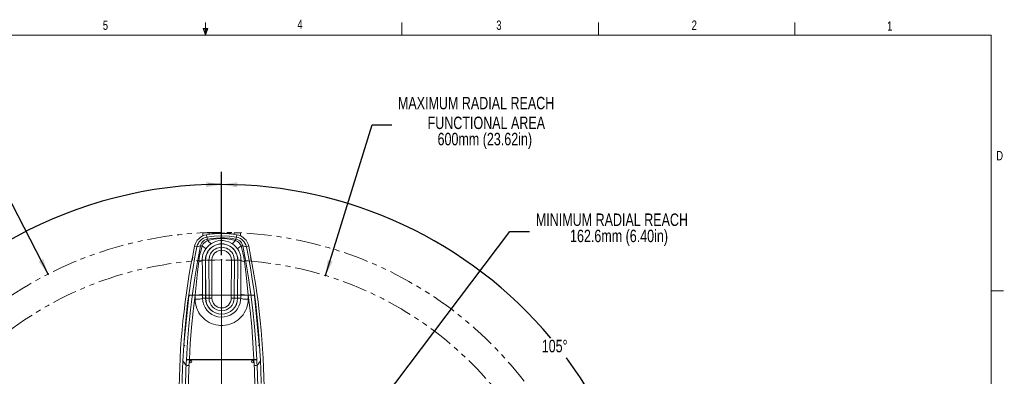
# Model space of a CAD drawing. Extents: x 13 to 426, y 7 to 274.
# Tile 14 of 14: x 169 to 419, y 183 to 274. Entities that reach past the tile are written whole.
import ezdxf

# ---------------------------------------------------------------- set-up
doc = ezdxf.new("R2010")
doc.units = 0
doc.header["$MEASUREMENT"] = 0
doc.header["$PDSIZE"] = -1
doc.linetypes.add('PHANTOM', pattern=[12.7, 6.35, -1.27, 1.27, -1.27, 1.27, -1.27])
doc.styles.add('SLDTEXTSTYLE0', font='txt', dxfattribs={"width": 0.75})
doc.dimstyles.new('SLDDIMSTYLE0', dxfattribs={"dimtxt": 4.233333, "dimasz": 3.9624, "dimexe": 3.175, "dimexo": 0.0625, "dimgap": 1.058333, "dimtad": 0, "dimtih": 1, "dimtoh": 1, "dimdec": 0, "dimlfac": 6.666667, "dimzin": 12, "dimdsep": 46, "dimtxsty": 'Standard', "dimsah": 1, "dimcen": 0.09, "dimclrd": 7, "dimclre": 7, "dimclrt": 7, "dimadec": 0, "dimazin": 0, "dimtfac": 1, "dimtofl": 0, "dimtmove": 0, "dimatfit": 3, "dimfxl": 1, "dimtolj": 1, "dimtzin": 12, "dimarcsym": 0})
doc.dimstyles.new('SLDDIMSTYLE1', dxfattribs={"dimtxt": 4.233333, "dimasz": 3.9624, "dimexe": 3.175, "dimexo": 0.0625, "dimgap": 1.058333, "dimtad": 0, "dimtih": 1, "dimtoh": 1, "dimdec": 0, "dimlfac": 6.666667, "dimzin": 12, "dimdsep": 46, "dimtxsty": 'Standard', "dimsah": 1, "dimcen": 0.09, "dimclrd": 7, "dimclre": 7, "dimclrt": 7, "dimadec": 0, "dimazin": 0, "dimtfac": 1, "dimtdec": 4, "dimtofl": 0, "dimtmove": 0, "dimatfit": 3, "dimfxl": 1, "dimtolj": 1, "dimtzin": 12, "dimarcsym": 0})
doc.dimstyles.new('SLDDIMSTYLE2', dxfattribs={"dimtxt": 4.233333, "dimasz": 3.9624, "dimexe": 3.175, "dimexo": 0.0625, "dimgap": 1.058333, "dimtad": 0, "dimtih": 1, "dimtoh": 1, "dimdec": 0, "dimlfac": 6.666667, "dimzin": 12, "dimdsep": 46, "dimtxsty": 'Standard', "dimsah": 1, "dimcen": 0.09, "dimclrd": 7, "dimclre": 7, "dimclrt": 7, "dimadec": 0, "dimazin": 0, "dimtfac": 1, "dimtdec": 4, "dimtmove": 0, "dimatfit": 3, "dimfxl": 1, "dimtolj": 1, "dimtzin": 12, "dimarcsym": 0})

# ---------------------------------------------------------------- blocks, each defined once
blk = doc.blocks.new('*D2')
at = {"color": 7}
for p, q in [((163.64, 233.15), (158.64, 233.15)), ((175.82, 209.34), (163.64, 233.15))]:
    blk.add_line(p, q, dxfattribs=at)
for p in [(175.82, 209.34), (220.01, 122.94)]:
    blk.add_point(p, dxfattribs=at)
blk.add_solid([(175.82, 209.34), (174.6, 213.17), (173.43, 212.57)], dxfattribs=at)
at = {"color": 7, "char_height": 3.175, "attachment_point": 7, "style": 'SLDTEXTSTYLE0'}
for s, insert in [('MAXIMUM INTRUSION', (113.68, 237.07)), ('CONTACT RADIUS', (117.63, 232.02)), ('647mm (25.50in)', (119.14, 226.98))]:
    blk.add_mtext(s, dxfattribs=dict(at, insert=insert))
blk = doc.blocks.new('*D3')
at = {"color": 7}
for p, q in [((246.48, 208.96), (258.31, 247.42)), ((258.31, 247.42), (263.31, 247.42))]:
    blk.add_line(p, q, dxfattribs=at)
for p in [(246.48, 208.96), (220.01, 122.94)]:
    blk.add_point(p, dxfattribs=at)
blk.add_solid([(246.48, 208.96), (248.28, 212.55), (247.01, 212.94)], dxfattribs=at)
at = {"color": 7, "char_height": 3.175, "attachment_point": 7, "style": 'SLDTEXTSTYLE0'}
for s, insert in [('MAXIMUM RADIAL REACH', (264.9, 251.33)), ('FUNCTIONAL AREA', (272.46, 246.29)), ('600mm (23.62in)', (274.99, 241.24))]:
    blk.add_mtext(s, dxfattribs=dict(at, insert=insert))
blk = doc.blocks.new('*D4')
at = {"color": 7}
for p, q in [((234.71, 142.4), (293.43, 220.19)), ((293.43, 220.19), (298.43, 220.19))]:
    blk.add_line(p, q, dxfattribs=at)
for p in [(234.71, 142.4), (205.31, 103.47)]:
    blk.add_point(p, dxfattribs=at)
blk.add_solid([(234.71, 142.4), (237.62, 145.17), (236.57, 145.96)], dxfattribs=at)
at = {"color": 7, "char_height": 3.175, "attachment_point": 7, "style": 'SLDTEXTSTYLE0'}
for s, insert in [('MINIMUM RADIAL REACH', (300.02, 221.58)), ('162.6mm (6.40in)', (308.72, 216.54))]:
    blk.add_mtext(s, dxfattribs=dict(at, insert=insert))
blk = doc.blocks.new('*D5')
at = {"color": 7}
for p, q in [((220.01, 214.21), (220.01, 235.41)), ((125.04, 97.49), (111.37, 93.83))]:
    blk.add_line(p, q, dxfattribs=at)
for start, end in [(90, 147.0965), (150.1921, 195)]:
    blk.add_arc((220.01, 122.94), 109.29, start, end, dxfattribs=at)
for p in [(220.01, 212.94), (220.01, 122.94), (220.01, 122.94), (126.27, 97.82)]:
    blk.add_point(p, dxfattribs=at)
for points in [[(220.01, 232.23), (216.04, 232.82), (216.06, 231.5)], [(114.44, 94.65), (114.13, 98.65), (112.84, 98.34)]]:
    blk.add_solid(points, dxfattribs=at)
at = {"color": 7, "insert": (122.3, 178.66), "char_height": 3.175, "attachment_point": 7, "style": 'SLDTEXTSTYLE0'}
blk.add_mtext('105%%d', dxfattribs=at)
blk = doc.blocks.new('*D6')
at = {"color": 7}
for p, q in [((220.01, 214.21), (220.01, 235.37)), ((314.98, 97.49), (328.61, 93.84))]:
    blk.add_line(p, q, dxfattribs=at)
for start, end in [(39.892, 90), (345, 36.5264)]:
    blk.add_arc((220.01, 122.94), 109.25, start, end, dxfattribs=at)
for p in [(220.01, 212.94), (220.01, 122.94), (220.01, 122.94), (313.75, 97.82)]:
    blk.add_point(p, dxfattribs=at)
for points in [[(220.01, 232.19), (223.96, 231.46), (223.98, 232.78)], [(325.54, 94.66), (327.14, 98.35), (325.86, 98.67)]]:
    blk.add_solid(points, dxfattribs=at)
at = {"color": 7, "insert": (301.52, 189.36), "char_height": 3.175, "attachment_point": 7, "style": 'SLDTEXTSTYLE0'}
blk.add_mtext('105%%d', dxfattribs=at)

msp = doc.modelspace()

# ---------------------------------------------------------------- linework, layer by layer
at = {"color": 7, "linetype": 'Continuous', "lineweight": 0}
for p, q in [((215.93, 270.31), (215.93, 273.48)), ((265.93, 270.31), (265.93, 273.48)), ((315.94, 270.31), (315.94, 273.48)), ((365.94, 270.31), (365.94, 273.48)), ((215.93, 270.31), (215.32, 272.02)), ((215.32, 272.02), (216.5, 272.02)), ((215.93, 270.31), (215.7, 272.02)), ((215.93, 270.31), (216.5, 272.02)), ((215.93, 270.31), (216.19, 272.02)), ((15.91, 270.31), (415.96, 270.31)), ((415.96, 9.96), (415.96, 270.31)), ((220.01, 122.94), (220.01, 212.94)), ((415.96, 205.11), (419.13, 205.11))]:
    msp.add_line(p, q, dxfattribs=at)
at = {"color": 7, "linetype": 'Continuous', "lineweight": 15}
for p, q in [((215.21, 219.08), (215.21, 219.84)), ((216.86, 219.84), (215.21, 219.84)), ((216.26, 218.78), (216.16, 219.38)), ((216.42, 218.28), (216.26, 218.78)), ((216.86, 219.56), (216.86, 219.84)), ((224.81, 219.84), (223.16, 219.84)), ((223.16, 219.56), (223.16, 219.84)), ((223.6, 218.28), (223.76, 218.78)), ((223.76, 218.78), (223.86, 219.38)), ((224.81, 219.08), (224.81, 219.84)), ((213.71, 216.3), (213.11, 216.43)), ((214.63, 216.53), (213.71, 216.3)), ((225.4, 216.53), (226.31, 216.3)), ((226.31, 216.3), (226.91, 216.43)), ((215.89, 212.92), (215.08, 212.92)), ((215.93, 203.17), (215.89, 212.92)), ((216.77, 212.93), (215.92, 212.92)), ((215.92, 212.92), (215.96, 203.17)), ((216.81, 203.18), (216.77, 212.93)), ((217.51, 212.93), (217.55, 203.18)), ((222.47, 203.18), (222.51, 212.93)), ((223.25, 212.93), (223.21, 203.18)), ((223.25, 212.93), (224.1, 212.92)), ((224.07, 203.17), (224.1, 212.92)), ((224.13, 212.92), (224.09, 203.17)), ((224.13, 212.92), (224.94, 212.92)), ((211.64, 203.73), (210.41, 191.31)), ((211.9, 203.99), (211.64, 203.73)), ((228.09, 203.99), (211.9, 203.99)), ((213.26, 202.93), (213.25, 203.98)), ((215.15, 204.22), (215.16, 203.17)), ((215.93, 203.17), (215.16, 203.17)), ((216.81, 203.18), (215.96, 203.17)), ((223.21, 203.18), (224.07, 203.17)), ((224.09, 203.17), (224.86, 203.17)), ((224.86, 203.17), (224.87, 204.22)), ((226.77, 203.98), (226.77, 202.93)), ((228.38, 203.76), (228.09, 203.99)), ((229.61, 191.29), (228.38, 203.76)), ((210.41, 191.31), (210.61, 191.08)), ((229.39, 191.08), (229.61, 191.29)), ((210.14, 187.18), (210.97, 186.07)), ((210.97, 186.07), (210.97, 186.09)), ((211.8, 187.53), (211.8, 187.44)), ((211.8, 187.53), (228.22, 187.53)), ((228.22, 187.44), (211.8, 187.44)), ((228.22, 187.44), (228.22, 187.53)), ((229.05, 186.09), (229.06, 186.07)), ((229.06, 186.07), (229.88, 187.18))]:
    msp.add_line(p, q, dxfattribs=at)
at = {"color": 7, "linetype": 'Continuous', "lineweight": 15, "flags": 128}
for points in [[(213.71, 216.3), (213.86, 216.82), (214.08, 217.26), (214.24, 217.52), (214.42, 217.74), (214.61, 217.94), (214.98, 218.25), (215.39, 218.5), (215.83, 218.67), (216.26, 218.78)], [(214.63, 216.53), (214.63, 216.53), (214.73, 216.89), (214.9, 217.23), (215.12, 217.54), (215.38, 217.8), (215.69, 218.02), (216.03, 218.18), (216.42, 218.28), (216.42, 218.28)], [(216.26, 218.78), (218.13, 219.03), (220.01, 219.11), (221.89, 219.03), (223.76, 218.78)], [(216.42, 218.28), (216.42, 218.28), (217.48, 218.44), (218.55, 218.54), (219.62, 218.59), (220.7, 218.58), (222.15, 218.48), (223.6, 218.28), (223.6, 218.28)], [(216.42, 218.28), (216.44, 218.21), (216.47, 218.07), (216.5, 217.89)], [(216.5, 217.89), (217.93, 218.22), (218.78, 218.34), (219.64, 218.4), (220.51, 218.39), (221.38, 218.32), (222.46, 218.15), (223.52, 217.89)], [(223.6, 218.28), (223.58, 218.21), (223.55, 218.07), (223.52, 217.89)], [(223.6, 218.28), (223.6, 218.28), (223.96, 218.19), (224.3, 218.03), (224.61, 217.83), (224.88, 217.57), (225.1, 217.28), (225.27, 216.95), (225.4, 216.53), (225.4, 216.53)], [(223.76, 218.78), (224.2, 218.67), (224.63, 218.5), (224.84, 218.38), (225.04, 218.25), (225.23, 218.1), (225.42, 217.94), (225.69, 217.63), (225.94, 217.26), (226.16, 216.82), (226.31, 216.3)], [(210.14, 187.18), (210.35, 191.11), (210.63, 194.87), (210.97, 198.47), (211.36, 201.89), (211.79, 205.15), (212.24, 208.18), (212.72, 211.05), (213.21, 213.76), (213.71, 216.3)], [(211.07, 187.49), (211.32, 192.06), (211.65, 196.17), (212.06, 200.26), (212.57, 204.35), (213.16, 208.43), (213.85, 212.49), (214.63, 216.53)], [(214.18, 212.54), (214.32, 213.49), (214.5, 214.43), (214.76, 215.48), (215.08, 216.51)], [(214.63, 216.53), (214.73, 216.54), (214.89, 216.53), (215.08, 216.51)], [(215.08, 216.51), (215.34, 217.02), (215.58, 217.31), (215.88, 217.56), (216.17, 217.75), (216.5, 217.89)], [(215.08, 216.51), (215.44, 216.23), (215.73, 216), (215.91, 215.84), (215.96, 215.77)], [(215.96, 215.77), (215.56, 215.08), (215.26, 214.3), (215.15, 213.79), (215.09, 213.27), (215.08, 212.92)], [(217.4, 217.13), (216.84, 216.73), (216.33, 216.22), (215.96, 215.77)], [(216.5, 217.89), (216.79, 217.54), (217.05, 217.29), (217.26, 217.15), (217.4, 217.13)], [(222.62, 217.13), (221.87, 217.53), (221.05, 217.78), (220.4, 217.88), (219.73, 217.89), (219.07, 217.8), (218.43, 217.63), (217.9, 217.41), (217.4, 217.13)], [(223.52, 217.89), (223.23, 217.54), (222.97, 217.29), (222.76, 217.15), (222.62, 217.13)], [(224.06, 215.76), (223.63, 216.3), (223.12, 216.78), (222.62, 217.13)], [(223.52, 217.89), (224.07, 217.62), (224.36, 217.38), (224.62, 217.1), (224.8, 216.82), (224.95, 216.51)], [(224.95, 216.51), (224.58, 216.23), (224.29, 216), (224.12, 215.84), (224.06, 215.76)], [(224.94, 212.92), (224.93, 213.34), (224.88, 213.76), (224.72, 214.44), (224.46, 215.09), (224.36, 215.29), (224.06, 215.77)], [(225.4, 216.53), (225.29, 216.54), (225.13, 216.53), (224.95, 216.51)], [(224.95, 216.51), (225.16, 215.82), (225.44, 214.76), (225.67, 213.69), (225.84, 212.54)], [(225.4, 216.53), (226.18, 212.45), (226.87, 208.35), (227.47, 204.23), (227.98, 200.1), (228.39, 195.96), (228.72, 191.81), (228.95, 187.49)], [(226.31, 216.3), (226.82, 213.71), (227.32, 210.95), (227.8, 208.02), (228.26, 204.92), (228.69, 201.66), (229.07, 198.28), (229.4, 194.74), (229.68, 191.04), (229.88, 187.18)], [(212.55, 213.24), (212.52, 213.09), (212.51, 213.01), (212.5, 212.93), (212.48, 212.85), (212.48, 212.81), (212.48, 212.8), (212.48, 212.8), (212.48, 212.8), (212.48, 212.8), (212.48, 212.8), (212.48, 212.8), (212.48, 212.8), (212.48, 212.8), (212.48, 212.8), (212.48, 212.8), (212.48, 212.8), (212.48, 212.8), (212.48, 212.8), (212.48, 212.8), (212.48, 212.8), (212.48, 212.8), (212.48, 212.8), (212.49, 212.8), (212.49, 212.83), (212.52, 212.92), (212.55, 213.07), (212.58, 213.24)], [(212.58, 213.24), (212.61, 213.38), (212.62, 213.47), (212.64, 213.55), (212.65, 213.63), (212.65, 213.66), (212.65, 213.68), (212.65, 213.68), (212.65, 213.68), (212.65, 213.68), (212.65, 213.68), (212.65, 213.68), (212.65, 213.68), (212.65, 213.68), (212.65, 213.68), (212.65, 213.68), (212.65, 213.68), (212.65, 213.68), (212.65, 213.68), (212.65, 213.68), (212.65, 213.68), (212.65, 213.68), (212.65, 213.68), (212.65, 213.67), (212.64, 213.65), (212.61, 213.55), (212.58, 213.41), (212.55, 213.24)], [(227.47, 213.24), (227.44, 213.41), (227.41, 213.55), (227.38, 213.65), (227.37, 213.68), (227.37, 213.65), (227.39, 213.55), (227.41, 213.4), (227.44, 213.24)], [(227.44, 213.24), (227.47, 213.09), (227.49, 213.01), (227.5, 212.92), (227.52, 212.85), (227.53, 212.81), (227.54, 212.8), (227.54, 212.8), (227.54, 212.8), (227.54, 212.8), (227.54, 212.8), (227.54, 212.8), (227.54, 212.8), (227.54, 212.8), (227.54, 212.8), (227.54, 212.8), (227.54, 212.8), (227.54, 212.8), (227.54, 212.8), (227.54, 212.8), (227.54, 212.8), (227.54, 212.8), (227.54, 212.8), (227.54, 212.81), (227.54, 212.83), (227.53, 212.93), (227.5, 213.07), (227.47, 213.24)], [(213.25, 203.98), (213.59, 207.39), (213.87, 209.96), (214.18, 212.54)], [(214.18, 212.54), (214.37, 212.57), (214.55, 212.61), (214.7, 212.65), (214.83, 212.7), (214.93, 212.75), (215.01, 212.81), (215.06, 212.86), (215.08, 212.92)], [(215.08, 212.92), (215.1, 210.31), (215.13, 207.68), (215.15, 204.22)], [(215.89, 212.92), (215.89, 212.92), (215.9, 212.92), (215.9, 212.92), (215.9, 212.92), (215.9, 212.92), (215.91, 212.92), (215.91, 212.92), (215.92, 212.92)], [(216.77, 212.93), (216.81, 212.93), (216.87, 212.93), (216.95, 212.93), (217.04, 212.93), (217.15, 212.93), (217.26, 212.93), (217.39, 212.93), (217.51, 212.93)], [(223.25, 212.93), (223.21, 212.93), (223.15, 212.93), (223.07, 212.93), (222.98, 212.93), (222.87, 212.93), (222.76, 212.93), (222.64, 212.93), (222.51, 212.93)], [(224.13, 212.92), (224.13, 212.92), (224.13, 212.92), (224.12, 212.92), (224.12, 212.92), (224.12, 212.92), (224.11, 212.92), (224.11, 212.92), (224.1, 212.92)], [(224.87, 204.22), (224.89, 206.86), (224.91, 209.5), (224.92, 211.21), (224.94, 212.92)], [(225.84, 212.54), (225.65, 212.57), (225.48, 212.61), (225.32, 212.65), (225.19, 212.7), (225.09, 212.75), (225.01, 212.81), (224.96, 212.86), (224.94, 212.92)], [(225.84, 212.54), (226.24, 209.18), (226.77, 203.98)], [(213.25, 203.98), (212.75, 199.89), (212.34, 195.78), (212.03, 191.66), (211.8, 187.53)], [(213.25, 203.98), (213.57, 203.99), (213.89, 204), (214.19, 204.02), (214.46, 204.04), (214.69, 204.07), (214.88, 204.1), (215.03, 204.14), (215.12, 204.18), (215.15, 204.22)], [(213.26, 202.93), (213.58, 202.94), (213.9, 202.95), (214.19, 202.97), (214.46, 202.99), (214.7, 203.02), (214.89, 203.05), (215.03, 203.09), (215.12, 203.13), (215.16, 203.17)], [(215.16, 203.17), (215.24, 202.34), (215.46, 201.54), (215.81, 200.79), (216.28, 200.11), (216.86, 199.52), (217.54, 199.04), (218.27, 198.68), (219.06, 198.45), (219.87, 198.36), (220.67, 198.41), (221.46, 198.58), (222.2, 198.88), (222.89, 199.31), (223.5, 199.84), (224.01, 200.46), (224.41, 201.17), (224.69, 201.94), (224.84, 202.74), (224.86, 203.17)], [(215.96, 203.17), (215.95, 203.17), (215.95, 203.17), (215.94, 203.17), (215.94, 203.17), (215.94, 203.17), (215.93, 203.17), (215.93, 203.17), (215.93, 203.17)], [(217.55, 203.18), (217.42, 203.18), (217.3, 203.18), (217.19, 203.18), (217.08, 203.18), (216.99, 203.18), (216.91, 203.18), (216.85, 203.18), (216.81, 203.18)], [(222.47, 203.18), (222.6, 203.18), (222.72, 203.18), (222.83, 203.18), (222.94, 203.18), (223.03, 203.18), (223.11, 203.18), (223.17, 203.18), (223.21, 203.18)], [(224.07, 203.17), (224.07, 203.17), (224.07, 203.17), (224.08, 203.17), (224.08, 203.17), (224.08, 203.17), (224.09, 203.17), (224.09, 203.17), (224.09, 203.17)], [(226.77, 202.93), (226.44, 202.94), (226.12, 202.95), (225.83, 202.97), (225.56, 202.99), (225.32, 203.02), (225.13, 203.05), (224.99, 203.09), (224.9, 203.13), (224.86, 203.17)], [(226.77, 203.98), (226.45, 203.99), (226.13, 204), (225.83, 204.02), (225.56, 204.04), (225.33, 204.07), (225.14, 204.1), (225, 204.14), (224.9, 204.18), (224.87, 204.22)], [(228.22, 187.53), (227.98, 191.83), (227.66, 195.96), (227.25, 200.09), (226.77, 203.98)], [(226.77, 202.93), (226.73, 202.33), (226.65, 201.73), (226.51, 201.14), (226.32, 200.57), (226.08, 200.02), (225.79, 199.49), (225.46, 198.98), (225.08, 198.51), (224.66, 198.08), (224.21, 197.68), (223.72, 197.33), (223.2, 197.02), (222.65, 196.76), (222.09, 196.55), (221.51, 196.39), (220.91, 196.28), (220.31, 196.23), (219.71, 196.23), (219.11, 196.28), (218.51, 196.39), (217.93, 196.55), (217.37, 196.76), (216.82, 197.02), (216.3, 197.33), (215.82, 197.68), (215.36, 198.08), (214.94, 198.51), (214.56, 198.98), (214.23, 199.49), (213.94, 200.02), (213.7, 200.57), (213.51, 201.14), (213.37, 201.73), (213.29, 202.33), (213.26, 202.93)], [(210.97, 186.09), (211.01, 186.71), (211.07, 187.49)], [(210.97, 186.09), (211.07, 186.08), (211.25, 186.07), (211.48, 186.06), (211.69, 186.05), (211.7, 186.05)], [(211.07, 187.49), (211.11, 187.5), (211.17, 187.52), (211.25, 187.52), (211.34, 187.53), (211.45, 187.53), (211.56, 187.54), (211.68, 187.53), (211.8, 187.53)], [(211.8, 187.44), (211.68, 187.45), (211.56, 187.46), (211.44, 187.46), (211.34, 187.47), (211.25, 187.48), (211.17, 187.48), (211.11, 187.49), (211.07, 187.49)], [(211.8, 187.44), (211.75, 186.66), (211.7, 186.05)], [(228.22, 187.53), (228.34, 187.53), (228.46, 187.54), (228.58, 187.53), (228.68, 187.53), (228.77, 187.52), (228.85, 187.52), (228.91, 187.5), (228.95, 187.49)], [(228.95, 187.49), (228.91, 187.49), (228.85, 187.48), (228.77, 187.48), (228.68, 187.47), (228.58, 187.46), (228.46, 187.46), (228.34, 187.45), (228.22, 187.44)], [(228.32, 186.05), (228.28, 186.66), (228.22, 187.44)], [(229.05, 186.09), (228.95, 186.08), (228.77, 186.07), (228.54, 186.06), (228.33, 186.05), (228.32, 186.05)], [(228.95, 187.49), (229.01, 186.71), (229.05, 186.09)]]:
    msp.add_lwpolyline(points, dxfattribs=at)
at = {"color": 7, "linetype": 'Continuous', "lineweight": 15}
for centre, radius in [((212.14, 186.99), 0.3), ((212.14, 186.99), 0.247), ((227.89, 186.99), 0.3), ((227.89, 186.99), 0.247)]:
    msp.add_circle(centre, radius, dxfattribs=at)
at = {"color": 7, "linetype": 'PHANTOM', "lineweight": 0}
for radius in [97.05, 90]:
    msp.add_arc((220.01, 122.94), radius, 345, 195, dxfattribs=at)
at = {"color": 7, "linetype": 'Continuous', "lineweight": 15}
for centre, radius, start, end in [((216.81, 215.66), 3.78, 99.8426, 168.2605), ((220.01, 197.19), 22.52, 80.1574, 99.8426), ((220.01, 197.34), 22.44, 81.9323, 98.0677), ((223.22, 215.66), 3.78, 11.7395, 80.1574), ((396.71, 178.28), 187.52, 168.2605, 180), ((220.01, 212.94), 4.12, 359.7749, 180.2251), ((220.01, 212.94), 4.09, 359.7749, 180.2251), ((220.01, 212.94), 3.24, 359.7749, 180.2251), ((43.31, 178.28), 187.52, 360, 11.7395), ((220.01, 212.94), 2.5, 359.7749, 180.2251), ((220.01, 203.19), 4.08, 180.2251, 359.7749), ((220.01, 203.19), 4.05, 180.2251, 359.7749), ((220.01, 203.19), 3.2, 180.2251, 359.7749), ((220.01, 203.19), 2.46, 180.2251, 359.7749), ((228.19, 201.61), 0.476, 333.2762, 38.0111), ((396.71, 178.28), 186.79, 177.2686, 179.0288), ((396.71, 178.28), 185.91, 177.5956, 179.8896), ((396.71, 178.28), 185.17, 177.5937, 179.8896), ((43.31, 178.28), 185.17, 0.1104, 2.4063), ((43.31, 178.28), 185.91, 0.1104, 2.4044), ((43.31, 178.28), 186.79, 0.9712, 2.7314)]:
    msp.add_arc(centre, radius, start, end, dxfattribs=at)

# ---------------------------------------------------------------- texts
at = {"color": 7, "char_height": 2.38, "attachment_point": 1, "style": 'SLDTEXTSTYLE0'}
for s, insert in [('5', (189.76, 274.02)), ('4', (239.31, 274.24)), ('3', (289.94, 274.02)), ('2', (339.7, 274.02)), ('1', (389.47, 273.81)), ('D', (417.26, 240.75))]:
    msp.add_mtext(s, dxfattribs=dict(at, insert=insert))

# ---------------------------------------------------------------- dimensions: what is measured, and where the dimension line sits
for mpoint, text, picture, middle in [((246.48, 208.96), 'MAXIMUM RADIAL REACH\\PFUNCTIONAL AREA\\P600mm (23.62in)', '*D3', (291.22, 247.42)), ((175.82, 209.34), 'MAXIMUM INTRUSION\\PCONTACT RADIUS\\P647mm (25.50in)', '*D2', (135.37, 233.15))]:
    dim = msp.add_radius_dim(center=(220.01, 122.94), mpoint=mpoint, text=text, dimstyle='SLDDIMSTYLE1')
    dim.commit()
    dim.dimension.update_dxf_attribs({"geometry": picture, "text_midpoint": middle, "dimtype": 164})
dim = msp.add_diameter_dim_2p(p1=(205.31, 103.47), p2=(234.71, 142.4), text='MINIMUM RADIAL REACH\\P162.6mm (6.40in)', dimstyle='SLDDIMSTYLE2')
dim.commit()
dim.dimension.update_dxf_attribs({"geometry": '*D4', "text_midpoint": (325.53, 220.19), "dimtype": 163})
for base, line1, line2, picture, middle in [((171.67, 220.96), ((220.01, 212.94), (220.01, 122.94)), ((220.01, 122.94), (126.27, 97.82)), '*D5', (133.3, 189.47)), ((327.16, 144.25), ((313.75, 97.82), (220.01, 122.94)), ((220.01, 122.94), (220.01, 212.94)), '*D6', (306.69, 189.45))]:
    dim = msp.add_angular_dim_2l(base=base, line1=line1, line2=line2, dimstyle='SLDDIMSTYLE0')
    dim.commit()
    dim.dimension.update_dxf_attribs({"geometry": picture, "text_midpoint": middle, "dimtype": 162})

doc.saveas('drawing.dxf')
